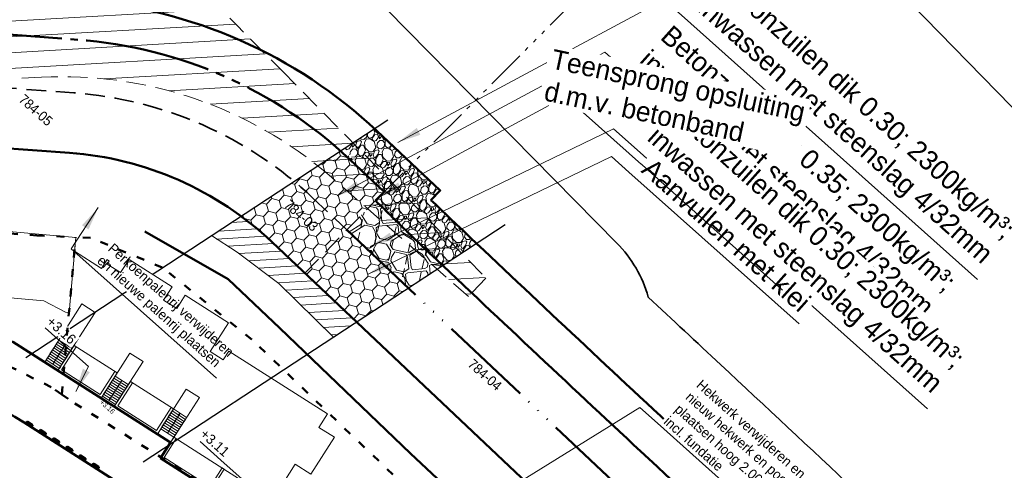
# Model space of a CAD drawing. Header units: metres. Extents: x 63663 to 67388, y 393975 to 407310.
# Tile 39 of 49: x 66184 to 66310, y 402710 to 402767. Entities that reach past the tile are written whole.
import ezdxf
from ezdxf.enums import TextEntityAlignment as Align

# ---------------------------------------------------------------- set-up
doc = ezdxf.new("R2010")
doc.units = ezdxf.units.M
for name, pattern in [('ACAD_ISO06W100', [36, 24, -3, 0, -3, 0, -3, 0, -3]), ('HIDDEN', [0.375, 0.25, -0.125]), ('JIS_09_08', [10.750000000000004, 8, -0.55, 0.55, -0.55, 0.55, -0.55]), ('PERCEELGRENS', [2.5, 1, -1.5]), ('SECTIEGRENS', [10.5, 5, -1, 0.5, -1, 0.5, -1, 0.5, -1])]:
    doc.linetypes.add(name, pattern=pattern)
for name, color, linetype, lineweight in [('B-GEO-OG-GRENS_perceel-G', 30, 'PERCEELGRENS', 0), ('maatvoering-leadr', 7, 'Continuous', 30), ('sn-arcering_betonzuilen', 1, 'Continuous', 18), ('sn-arcering_dun', 1, 'Continuous', 18), ('sn-arcering_kreukelberm', 253, 'Continuous', 0), ('sn-arcering_lgrijs', 9, 'Continuous', 20), ('sn-arcering_overlaging', 126, 'Continuous', 9), ('TM-Bebouwing', 7, 'Continuous', 9), ('TM-Glooiing', 4, 'Continuous', 50), ('TM-invloedsgrens', 6, 'SECTIEGRENS', 20), ('TM-Kreukelberm', 43, 'Continuous', 50), ('TM-Maatlijnen', 1, 'Continuous', 13), ('TM-Materiaalscheiding', 3, 'HIDDEN', 35), ('TM-Overgangsconstructie', 150, 'ACAD_ISO06W100', 50), ('TM-Raster', 41, 'RASTER', 50), ('TM-Teenconstructie', 20, 'JIS_09_08', 50), ('TM-Verharding', 2, 'Continuous', 50), ('TM-Verklaring', 7, 'Continuous', 30), ('TM-Werkgrens', 62, 'PBZ-WERKGRENS', 35)]:
    doc.layers.add(name, color=color, linetype=linetype, lineweight=lineweight)
doc.layers.add('TM-Arcrand', color=206, linetype='Continuous', plot=False)
doc.styles.add('StagCAD', font='StagCAD.ttf')
doc.linetypes.add('PBZ-WERKGRENS', pattern='A,5.5,-1.05,["O",StagCAD,S=2,R=0,X=0,Y=-1],-3.45', length=10)
doc.linetypes.add('RASTER', pattern='A,3,-2,[200,RASTER,S=0.75,R=0,X=0,Y=0],-2,3', length=10)
doc.dimstyles.new('leader 1_1000', dxfattribs={"dimtxt": 2.5, "dimasz": 3, "dimexe": 0, "dimexo": 0, "dimgap": 1, "dimtad": 1, "dimrnd": 0.001, "dimzin": 1, "dimdsep": 46, "dimtxsty": 'StagCAD', "dimblk1": 'RAD_PIJL', "dimblk2": 'RAD_PIJL', "dimsah": 1, "dimcen": 0.09, "dimse1": 1, "dimse2": 1, "dimclrd": 1, "dimclre": 1, "dimclrt": 7, "dimazin": 0, "dimtfac": 1, "dimtix": 1, "dimtmove": 0, "dimatfit": 0, "dimfxl": 1, "dimtvp": 0.8299999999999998, "dimtolj": 1, "dimtzin": 0, "dimlwd": 15, "dimarcsym": 0})

# ---------------------------------------------------------------- blocks, each defined once
blk = doc.blocks.new('B')
at = {"layer": 'TM-Verharding'}
blk.add_lwpolyline([(0.8000000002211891, 0.1000000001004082), (0.1000000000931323, 0.0999999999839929, 1.000000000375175), (0.1000000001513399, -0.1000000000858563), (0.8000000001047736, -0.1000000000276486, 0.9999999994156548)], format="xyb", close=True, dxfattribs=at)
blk = doc.blocks.new('RAD_PIJL')
at = {"color": 1, "linetype": 'Continuous'}
blk.add_solid([(-2.828427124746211, -0.75), (-2.828427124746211, 0.75), (0, 0)], dxfattribs=at)
blk = doc.blocks.new('Groep-238-1')
at = {"layer": 'TM-Bebouwing', "linetype": 'Continuous', "lineweight": 0}
blk.add_hatch(color=251, dxfattribs=at).paths.add_polyline_path([(56816.98588489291, -4451.656566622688), (57036.92924051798, -4207.384723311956), (56968.58862880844, -4528.902022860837)])
at = {"layer": 'TM-Bebouwing', "color": 251}
blk.add_line((55653.82479029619, -6869.530865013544), (57036.92924051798, -4207.384723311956), dxfattribs=at)
at = {"layer": 'TM-Bebouwing', "color": 251, "flags": 128}
for points in [[(56149.54719328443, -3746.349906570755), (57924.31128775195, -4668.4195400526), (57786.00084272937, -4934.63415422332), (56011.23674826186, -4012.564520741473)], [(55596.30541319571, -4811.208363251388), (57371.06950766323, -5733.277996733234), (57232.75906264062, -5999.492610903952), (55457.99496817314, -5077.422977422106)], [(55734.61585821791, -4544.993749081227), (57509.3799526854, -5467.063382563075), (57371.06950766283, -5733.277996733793), (55596.30541319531, -4811.208363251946)], [(55872.92630324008, -4278.779134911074), (57647.69039770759, -5200.848768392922), (57509.379952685, -5467.063382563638), (55734.6158582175, -4544.993749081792)], [(56011.23674826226, -4012.564520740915), (57786.00084272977, -4934.634154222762), (57647.69039770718, -5200.848768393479), (55872.92630323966, -4278.779134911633)], [(54904.75318808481, -6142.281434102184), (56679.51728255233, -7064.351067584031), (56541.20683752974, -7330.56568175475), (54766.44274306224, -6408.496048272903)], [(55043.06363310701, -5876.066819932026), (56817.82772757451, -6798.136453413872), (56679.51728255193, -7064.351067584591), (54904.75318808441, -6142.281434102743)], [(55181.37407812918, -5609.852205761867), (56956.13817259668, -6531.921839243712), (56817.8277275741, -6798.13645341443), (55043.0636331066, -5876.066819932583)], [(55319.68452315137, -5343.637591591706), (57094.44861761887, -6265.707225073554), (56956.13817259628, -6531.921839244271), (55181.37407812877, -5609.852205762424)], [(55457.99496817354, -5077.422977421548), (57232.75906264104, -5999.492610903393), (57094.44861761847, -6265.707225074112), (55319.68452315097, -5343.637591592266)]]:
    blk.add_lwpolyline(points, close=True, dxfattribs=at)
at = {"layer": 'TM-Bebouwing', "color": 251, "lineweight": 5, "flags": 128}
blk.add_lwpolyline([(56816.98588489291, -4451.656566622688), (57036.92924051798, -4207.384723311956), (56968.58862880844, -4528.902022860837)], close=True, dxfattribs=at)
blk = doc.blocks.new('Groep-239-1')
at = {"layer": 'TM-Bebouwing', "linetype": 'Continuous', "lineweight": 0}
blk.add_hatch(color=251, dxfattribs=at).paths.add_polyline_path([(48113.95366545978, -3136.282206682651), (47889.78067678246, -3376.67830537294), (47963.72213047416, -3056.402682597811)])
at = {"layer": 'TM-Bebouwing', "color": 251}
blk.add_line((49272.88512700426, -714.5321636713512), (47889.78067678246, -3376.67830537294), dxfattribs=at)
at = {"layer": 'TM-Bebouwing', "color": 251, "flags": 128}
for points in [[(49607.02539414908, -2240.425437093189), (47832.26129968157, -1318.355803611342), (47970.57174470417, -1052.141189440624), (49745.33583917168, -1974.210822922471)], [(49745.33583917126, -1974.210822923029), (47970.57174470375, -1052.141189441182), (48108.88218972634, -785.9265752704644), (49883.64628419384, -1707.996208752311)], [(49883.64628419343, -1707.99620875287), (48108.88218972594, -785.9265752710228), (48247.19263474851, -519.7119611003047), (50021.95672921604, -1441.781594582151)], [(50021.95672921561, -1441.78159458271), (48247.19263474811, -519.7119611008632), (48385.5030797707, -253.4973469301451), (50160.2671742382, -1175.566980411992)], [(48915.47316903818, -3571.498507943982), (47140.70907457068, -2649.428874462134), (47279.01951959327, -2383.214260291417), (49053.78361406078, -3305.283893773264)], [(49053.78361406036, -3305.283893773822), (47279.01951959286, -2383.214260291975), (47417.32996461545, -2116.999646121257), (49192.09405908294, -3039.069279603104)], [(49192.09405908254, -3039.069279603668), (47417.32996461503, -2116.999646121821), (47555.64040963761, -1850.785031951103), (49330.40450410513, -2772.85466543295)], [(49330.40450410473, -2772.854665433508), (47555.64040963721, -1850.785031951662), (47693.95085465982, -1584.570417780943), (49468.71494912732, -2506.64005126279)], [(49468.7149491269, -2506.640051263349), (47693.95085465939, -1584.570417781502), (47832.26129968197, -1318.355803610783), (49607.02539414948, -2240.425437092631)], [(48777.16272401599, -3837.713122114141), (47002.39862954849, -2915.643488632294), (47140.70907457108, -2649.428874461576), (48915.47316903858, -3571.498507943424)]]:
    blk.add_lwpolyline(points, close=True, dxfattribs=at)
at = {"layer": 'TM-Bebouwing', "color": 251, "lineweight": 5, "flags": 128}
blk.add_lwpolyline([(48113.95366545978, -3136.282206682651), (47889.78067678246, -3376.67830537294), (47963.72213047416, -3056.402682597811)], close=True, dxfattribs=at)
blk = doc.blocks.new('Groep-243-1')
at = {"layer": 'TM-Bebouwing', "linetype": 'Continuous', "lineweight": 0}
blk.add_hatch(color=251, dxfattribs=at).paths.add_polyline_path([(41519.4150662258, 2977.739576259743), (41739.35842185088, 3222.011419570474), (41671.01781014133, 2900.494120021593)])
at = {"layer": 'TM-Bebouwing', "color": 251}
blk.add_line((40356.25397162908, 559.8652778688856), (41739.35842185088, 3222.011419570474), dxfattribs=at)
at = {"layer": 'TM-Bebouwing', "color": 251, "flags": 128}
for points in [[(40298.7345945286, 2618.187779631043), (42073.4986889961, 1696.118146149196), (41935.18824397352, 1429.903531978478), (40160.42414950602, 2351.973165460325)], [(40437.04503955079, 2884.402393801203), (42211.80913401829, 1962.332760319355), (42073.4986889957, 1696.118146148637), (40298.7345945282, 2618.187779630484)], [(40575.35548457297, 3150.617007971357), (42350.11957904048, 2228.54737448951), (42211.80913401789, 1962.332760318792), (40437.04503955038, 2884.402393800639)], [(40713.66592959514, 3416.831622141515), (42488.43002406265, 2494.761988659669), (42350.11957904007, 2228.547374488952), (40575.35548457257, 3150.617007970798)], [(40851.97637461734, 3683.046236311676), (42626.74046908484, 2760.976602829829), (42488.43002406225, 2494.761988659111), (40713.66592959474, 3416.831622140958)], [(39607.18236941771, 1287.114708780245), (41381.94646388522, 365.0450752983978), (41243.63601886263, 98.83046112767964), (39468.87192439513, 1020.900094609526)], [(39745.49281443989, 1553.329322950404), (41520.2569089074, 631.2596894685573), (41381.94646388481, 365.0450752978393), (39607.18236941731, 1287.114708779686)], [(39883.80325946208, 1819.543937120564), (41658.56735392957, 897.4743036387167), (41520.25690890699, 631.2596894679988), (39745.49281443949, 1553.329322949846)], [(40022.11370448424, 2085.758551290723), (41796.87779895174, 1163.688917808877), (41658.56735392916, 897.4743036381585), (39883.80325946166, 1819.543937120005)], [(40160.42414950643, 2351.973165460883), (41935.18824397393, 1429.903531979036), (41796.87779895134, 1163.688917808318), (40022.11370448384, 2085.758551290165)]]:
    blk.add_lwpolyline(points, close=True, dxfattribs=at)
at = {"layer": 'TM-Bebouwing', "color": 251, "lineweight": 5, "flags": 128}
blk.add_lwpolyline([(41519.4150662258, 2977.739576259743), (41739.35842185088, 3222.011419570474), (41671.01781014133, 2900.494120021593)], close=True, dxfattribs=at)
blk = doc.blocks.new('terras bg')
at = {"layer": 'TM-Bebouwing', "flags": 128}
for points in [[(46854.86748819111, -3199.605743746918), (41086.88418116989, -202.8794349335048), (42838.81648478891, 3169.172344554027), (43122.77873990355, 3021.641203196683), (41518.37757764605, -66.44832116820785), (46718.43637443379, -2768.112347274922), (48322.83753669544, 319.9771770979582), (48606.7997918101, 172.4460357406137)], [(54397.61488967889, -7118.401686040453), (48629.6315826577, -4121.675377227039), (50381.56388627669, -749.6235977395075), (50665.52614139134, -897.1547390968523), (49061.12497913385, -3985.244263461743), (54261.18377592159, -6686.908289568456), (55865.58493818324, -3598.818765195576), (56149.5471932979, -3746.349906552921)], [(61962.83422418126, -13336.50078632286), (68139.01327292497, -16545.30311084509), (69443.74180430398, -14034.01191717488), (69727.70405941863, -14181.54305853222), (68275.44438668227, -16976.79650731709), (55088.94716479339, -10125.81913053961), (56541.20683752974, -7330.56568175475), (56825.16909264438, -7478.096823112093), (55520.44056126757, -9989.3880167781), (61678.87196906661, -13188.96964496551), (62983.60050044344, -10677.67845129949), (63267.56275555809, -10825.20959265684)]]:
    blk.add_lwpolyline(points, close=True, dxfattribs=at)
at = {"layer": 'TM-Bebouwing', "color": 251}
for name in ['Groep-243-1', 'Groep-239-1', 'Groep-238-1']:
    blk.add_blockref(name, (0, 0), dxfattribs=at)
blk = doc.blocks.new('A$C2D4D3AC7')
at = {"layer": 'TM-Bebouwing'}
for p, q in [((-1026.060429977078, 2819.077862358), (11833.93956941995, 7499.735074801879)), ((13833.93957002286, 7499.735075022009), (20333.93957002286, 7499.735075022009)), ((41812.75605481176, 5988.250206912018), (47580.73936182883, 2991.523898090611)), ((49355.50345630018, 2069.454264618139), (55123.48676331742, -927.2720441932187)), ((55515.14640755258, -4511.487819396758), (68701.64362944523, -11362.46519616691))]:
    blk.add_line(p, q, dxfattribs=at)

msp = doc.modelspace()

# ---------------------------------------------------------------- hatches: boundary and pattern name
at = {"layer": 'sn-arcering_betonzuilen'}
h = msp.add_hatch(dxfattribs=at)
h.set_pattern_fill('HONEY', color=256, scale=0.3, angle=-15.90940080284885, style=0)
h.set_pattern_definition([(45.9319201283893, (397621.8454426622, 650049.1796202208), (0.4010193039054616, 1.600297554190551), [0.9524999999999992, -1.904999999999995]), (165.9319201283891, (397621.8454426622, 650049.1796202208), (-1.58640798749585, -0.4528558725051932), [0.9524999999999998, -1.904999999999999]), (105.9319201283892, (397621.8454426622, 650049.1796202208), (-1.185388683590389, 1.147441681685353), [-1.904999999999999, 0.9524999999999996])])
edge = h.paths.add_edge_path()
edge.add_line((66233.83696389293, 402732.9113338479), (66226.01002323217, 402740.2822578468))
edge.add_line((66226.01002323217, 402740.2822578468), (66230.76072260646, 402745.1469278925))
edge.add_arc((66030.44928494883, 402534.5872745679), 290.6200950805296, 46.42881257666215, 47.9322143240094)
edge.add_line((66225.16746305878, 402750.329877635), (66212.54776135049, 402742.0443451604))
edge.add_arc((66187.6484757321, 402708.2208980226), 42.00000000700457, 46.626556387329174, 53.64118719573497, ccw=False)
edge.add_line((66216.49200397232, 402738.7504063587), (66227.24993059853, 402728.586582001))
edge.add_line((66227.24993059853, 402728.586582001), (66233.83696389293, 402732.9113338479))
at = {"layer": 'sn-arcering_dun', "linetype": 'HIDDEN', "ltscale": 10}
h = msp.add_hatch(dxfattribs=at)
h.set_pattern_fill('_USER', color=256, scale=2, angle=45, pattern_type=0)
h.set_pattern_definition([(3.283738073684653, (377034.9817320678, 663574.8696004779), (-0.1145613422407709, 1.996716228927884), [])])
edge = h.paths.add_edge_path()
edge.add_line((66241.49181712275, 402731.8395035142), (66243.71307426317, 402734.1758573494))
edge.add_line((66243.71307426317, 402734.1758573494), (66217.8101990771, 402760.5046545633))
edge.add_arc((66609.5125085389, 403155.93898996), 556.5959152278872, 211.9403892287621, 225.2716526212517, ccw=False)
edge.add_arc((66135.48859172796, 402860.4212700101), 2.000000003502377, 31.94038938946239, 96.48495981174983)
edge.add_line((66135.26270693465, 402862.4084730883), (66134.86567687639, 402862.3633427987))
edge.add_arc((66135.09156166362, 402860.3761397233), 1.99999999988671, 96.48495964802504, 183.8589679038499)
edge.add_line((66133.0960962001, 402860.2415381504), (66135.12060399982, 402830.2282530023))
edge.add_line((66135.12060399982, 402830.2282530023), (66136.47733799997, 402801.5047879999))
edge.add_line((66136.47733799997, 402801.5047879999), (66139.795673, 402774.3484440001))
edge.add_arc((66158.26076192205, 402776.6047621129), 18.60243210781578, 186.9666483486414, 262.9660822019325)
edge.add_line((66155.98276599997, 402758.1423349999), (66187.143498, 402759.7294889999))
edge.add_arc((66189.79961447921, 402707.581724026), 52.21536504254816, 49.44277832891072, 92.9158078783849, ccw=False)
edge.add_line((66223.75041799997, 402747.2527119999), (66241.49181712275, 402731.8395035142))
at = {"layer": 'sn-arcering_kreukelberm'}
h = msp.add_hatch(dxfattribs=at)
h.set_pattern_fill('GRAVEL', color=256, scale=0.1, angle=284.09)
h.set_pattern_definition([(110.3865255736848, (386731.1361525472, 663512.7714260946), (-10.8313288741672, 28.60357171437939), [0.3417214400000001, -33.830483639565]), (67.34347907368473, (386731.0171131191, 663513.0917440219), (-11.88322496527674, -28.18281328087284), [0.58640472, -58.05404889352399]), (14.88418517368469, (386731.2429995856, 663513.6328961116), (-36.53262767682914, -9.548335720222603), [0.4134815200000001, -40.9347227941]), (149.6474270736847, (386731.1397386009, 663514.8050098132), (43.83054591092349, -25.80648843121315), [0.5340045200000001, -52.86643742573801]), (175.2073922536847, (386730.6789289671, 663515.0748527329), (32.89402741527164, -2.881555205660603), [0.5236337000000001, -51.83980774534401]), (239.6474270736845, (386730.1571253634, 663515.118602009), (25.80648843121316, 43.83054591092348), [0.5340045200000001, -52.86643742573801]), (280.0679785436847, (386729.8872824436, 663514.6577923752), (-7.192728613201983, 41.03346262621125), [0.70619366, -69.913115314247]), (314.6290664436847, (386730.0107366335, 663513.962473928), (41.26455957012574, -41.66460036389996), [0.66671952, -66.005256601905]), (3.803303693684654, (386730.479116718, 663513.4879896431), (38.67785553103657, 2.691893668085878), [0.535813, -53.045545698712]), (57.61009637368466, (386731.0137502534, 663513.5235309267), (-15.20625650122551, -23.5767886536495), [0.6117132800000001, -29.97393695]), (104.7711758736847, (386731.3414314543, 663514.0400750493), (-10.62094963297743, 39.96084870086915), [0.7910779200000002, -78.31677251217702]), (21.18781290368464, (386729.951208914, 663512.5888745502), (21.74712967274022, 8.686101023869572), [0.27000454, -26.730565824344]), (53.84297247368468, (386730.2029624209, 663512.6864616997), (-19.81228106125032, -26.89982005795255), [0.51368198, -50.85463899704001]), (107.3737380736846, (386730.5060356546, 663513.1012110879), (-2.250417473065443, 1.177803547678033), [0.35920934, -3.232893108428]), (85.57232858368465, (386730.8585319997, 663513.1174038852), (-1.388182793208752, -13.60769446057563), [0.19344132, -19.150622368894]), (174.1751475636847, (386730.8734657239, 663513.3102672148), (7.929055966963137, -1.2829931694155), [0.27356562, -13.40475299]), (273.3374946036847, (386730.6013118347, 663513.3380308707), (0.96742430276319, -9.106859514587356), [0.44431966, -14.36629815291]), (43.93878925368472, (386730.6271788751, 663512.8944659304), (-4.606024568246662, -3.323031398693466), [0.32128714, -7.710898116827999]), (258.7632784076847, (386731.5565917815, 663514.615509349), (-5.026783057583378, -26.03758537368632), [0.450088, -44.558826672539]), (312.7199140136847, (386731.4688860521, 663514.1740482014), (-20.04337801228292, 21.9575089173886), [0.37759894, -37.38221567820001]), (175.5723285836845, (386731.0772623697, 663512.658905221), (13.6076944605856, -1.388182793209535), [0.3868801, -18.957183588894]), (225.9841977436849, (386730.6915357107, 663512.6887726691), (18.52928789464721, 18.97076408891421), [0.4500880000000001, -44.55882667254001]), (221.8176928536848, (386730.1613329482, 663515.3457475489), (10.38985268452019, 8.896480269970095), [0.4340352, -21.26773431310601]), (177.1488786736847, (386729.8378593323, 663515.0563489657), (30.64360994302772, -1.703751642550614), [0.3636721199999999, -36.00359338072]), (309.1751475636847, (386728.8150668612, 663513.8142045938), (8.896480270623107, -10.38985268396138), [0.3868801, -18.957183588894]), (259.7277627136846, (386729.0594570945, 663513.5142870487), (6.309776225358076, 33.96664134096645), [0.4257827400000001, -42.15237598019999]), (311.8176928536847, (386729.3921905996, 663514.9169091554), (-8.896480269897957, 10.38985268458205), [0.2170176, -21.48475191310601]), (343.6836705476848, (386728.885735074, 663513.9492296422), (10.17947343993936, -2.460796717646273), [0.1295146, -12.821994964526]), (48.33749460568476, (386729.0100339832, 663513.9128436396), (-5.783828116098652, -5.573448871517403), [0.5236337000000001, -9.949054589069]), (68.3827440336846, (386729.3581155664, 663514.3040369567), (-9.527618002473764, -23.68197827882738), [0.485267, -48.04136486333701]), (186.0638056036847, (386730.3987742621, 663513.4440331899), (5.678638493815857, -0.1051896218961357), [0.36632388, -8.79177635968]), (235.5309646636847, (386730.0344998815, 663513.4053362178), (-24.52349525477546, -35.90148994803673), [0.6395567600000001, -63.316009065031]), (303.3191339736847, (386729.6725364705, 663512.878065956), (-11.0417081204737, 17.2462947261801), [0.26150824, -25.88939231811]), (332.3737380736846, (386729.8161838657, 663512.659542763), (3.428221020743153, 1.072613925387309), [0.1524, -2.387599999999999]), (2.630175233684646, (386729.4491841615, 663514.3137111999), (-20.46413650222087, -0.7570450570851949), [0.3528669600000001, -34.9339407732]), (290.3865255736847, (386729.8016805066, 663514.3299039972), (10.8313288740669, -28.60357171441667), [0.6834428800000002, -33.488762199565]), (242.3737380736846, (386730.0397593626, 663513.6892681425), (1.072613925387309, -3.428221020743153), [0.6604000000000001, -1.879599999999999]), (207.6785845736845, (386729.7335304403, 663513.1041595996), (-27.53095778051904, -14.25954991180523), [0.40160956, -39.75931672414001]), (136.4283421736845, (386729.3778784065, 663512.9176076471), (-7.823866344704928, 6.961631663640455), [0.36982908, -18.121650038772]), (90.01971343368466, (386729.1099321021, 663513.1725168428), (-0.125907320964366, 54.53596746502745), [0.6021451, -59.612464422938]), (57.79981681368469, (386729.1097249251, 663513.7746629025), (17.56186359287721, 28.0776236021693), [0.63702946, -63.06584645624])])
edge = h.paths.add_edge_path()
edge.add_line((66242.46911797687, 402738.5788206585), (66236.71779022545, 402744.1021371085))
edge.add_line((66236.71779022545, 402744.1021371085), (66237.89487633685, 402745.3071094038))
edge.add_line((66237.89487633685, 402745.3071094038), (66229.5089318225, 402753.1802921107))
edge.add_line((66229.5089318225, 402753.1802921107), (66225.1892298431, 402750.3441687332))
edge.add_arc((65827.7225394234, 402318.6742029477), 586.7867835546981, 46.619076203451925, 47.3622075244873, ccw=False)
edge.add_line((66230.7544393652, 402745.1528272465), (66229.65610895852, 402744.0284764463))
edge.add_line((66229.65610895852, 402744.0284764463), (66238.20313324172, 402735.7779656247))
edge.add_line((66238.20313324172, 402735.7779656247), (66242.46911797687, 402738.5788206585))
at = {"layer": 'sn-arcering_lgrijs'}
h = msp.add_hatch(color=256, dxfattribs=at)
h.dxf.hatch_style = 1
edge = h.paths.add_edge_path()
edge.add_line((65551.68383113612, 403267.4436287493), (65556.79896681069, 403278.4124796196))
edge.add_line((65556.79896681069, 403278.4124796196), (65501.98403396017, 403292.0669708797))
edge.add_arc((65153.17913577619, 401919.7206210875), 1415.980000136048, 75.73928053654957, 77.41508903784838)
edge.add_line((65461.70166963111, 403301.6805361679), (65456.55944140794, 403290.6535882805))
edge.add_arc((65153.17913574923, 401919.7206210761), 1404.100000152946, 75.73812834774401, 77.52184026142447, ccw=False)
edge.add_arc((1544873.313091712, 6342005.496034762), 6120212.589272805, 256.0119559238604, 256.0124633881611)
at = {"layer": 'sn-arcering_overlaging'}
h = msp.add_hatch(dxfattribs=at)
h.set_pattern_fill('NATUURST', color=256, scale=0.7, angle=254.09, pattern_type=2)
h.set_pattern_definition([(212.3737380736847, (386717.3954425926, 663514.8950807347), (-2.16393591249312, -9.660092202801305), [0.35, -0.35, 0.7, -5.599999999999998]), (212.3737380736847, (386719.9476521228, 663516.0987112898), (-2.16393591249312, -9.660092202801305), [1.75, -5.25]), (212.3737380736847, (386720.4306567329, 663515.9905144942), (-2.16393591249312, -9.660092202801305), [1.75, -5.25]), (212.3737380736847, (386718.7072699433, 663512.8258758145), (-2.16393591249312, -9.660092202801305), [0.35, -6.649999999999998]), (212.3737380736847, (386722.0380847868, 663514.1087134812), (-2.16393591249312, -9.660092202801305), [1.049999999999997, -5.949999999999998]), (212.3737380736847, (386722.2254886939, 663513.8131127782), (-2.16393591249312, -9.660092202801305), [1.049999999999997, -5.949999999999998]), (212.3737380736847, (386718.8656841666, 663511.2686651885), (-2.16393591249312, -9.660092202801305), [2.099999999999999, -4.899999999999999]), (212.3737380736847, (386719.3486887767, 663511.1604683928), (-2.16393591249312, -9.660092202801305), [2.099999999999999, -4.899999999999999]), (212.3737380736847, (386721.2015001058, 663511.5062865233), (-2.16393591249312, -9.660092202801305), [0.7, -6.299999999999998]), (212.3737380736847, (386721.09330331, 663511.0232819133), (-2.16393591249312, -9.660092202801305), [0.35, -6.649999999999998]), (212.3737380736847, (386724.1285174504, 663512.1187156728), (-2.16393591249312, -9.660092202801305), [0.35, -0.35, 0.35, -5.949999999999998]), (302.3737380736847, (386723.3789018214, 663513.3011184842), (9.660092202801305, -2.16393591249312), [1.049999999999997, -5.949999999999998]), (302.3737380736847, (386721.7714737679, 663515.1829194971), (9.660092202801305, -2.16393591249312), [0.35, -0.7, 0.35, -0.7, 1.399999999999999, -3.5]), (302.3737380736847, (386723.429119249, 663511.2609032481), (9.660092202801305, -2.16393591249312), [0.35, -6.649999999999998]), (302.3737380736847, (386720.8556819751, 663513.3590978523), (9.660092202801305, -2.16393591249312), [0.35, -6.649999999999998]), (302.3737380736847, (386721.4971008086, 663511.6936904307), (9.660092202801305, -2.16393591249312), [0.35, -6.649999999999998]), (302.3737380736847, (386718.8444564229, 663514.5704903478), (9.660092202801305, -2.16393591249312), [0.7, -6.299999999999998]), (302.3737380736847, (386718.3614518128, 663514.6786871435), (9.660092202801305, -2.16393591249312), [1.049999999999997, -5.949999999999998]), (302.3737380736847, (386720.3146979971, 663510.9440748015), (9.660092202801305, -2.16393591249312), [0.7, -0.35, 0.7, -5.25]), (302.3737380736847, (386718.8946738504, 663512.5302751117), (9.660092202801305, -2.16393591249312), [1.399999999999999, -5.599999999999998]), (302.3737380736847, (386718.5990731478, 663512.3428712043), (9.660092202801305, -2.16393591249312), [0.7, -6.299999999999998]), (302.3737380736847, (386716.6960443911, 663514.03726831), (9.660092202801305, -2.16393591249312), [1.399999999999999, -5.599999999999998]), (302.3737380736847, (386716.4004436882, 663513.8498644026), (9.660092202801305, -2.16393591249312), [1.049999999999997, -5.949999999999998]), (257.3737380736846, (386718.9526532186, 663515.053494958), (3.748078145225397, -5.912014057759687), [0.49497469, -9.404520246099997]), (257.3737380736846, (386719.0028706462, 663513.0132797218), (3.748078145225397, -5.912014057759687), [0.49497469, -9.404520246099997]), (257.3737380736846, (386718.9738809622, 663511.7516697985), (3.748078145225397, -5.912014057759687), [0.49497469, -9.404520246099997]), (257.3737380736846, (386723.487098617, 663513.7841230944), (3.748078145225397, -5.912014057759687), [0.49497469, -9.404520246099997]), (257.3737380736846, (386723.6455128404, 663512.2269124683), (3.748078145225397, -5.912014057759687), [0.49497469, -9.404520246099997]), (257.3737380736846, (386718.9236635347, 663513.7918850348), (3.748078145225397, -5.912014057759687), [0.989947, -8.909547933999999]), (257.3737380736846, (386720.7687129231, 663509.5742680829), (3.748078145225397, -5.912014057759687), [0.989947, -8.909547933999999]), (347.3737380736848, (386717.5036393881, 663515.3780853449), (5.912014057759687, 3.748078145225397), [0.9899469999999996, -8.909547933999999]), (347.3737380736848, (386717.3954425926, 663514.8950807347), (5.912014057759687, 3.748078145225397), [0.9899469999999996, -8.909547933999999]), (347.3737380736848, (386717.4456600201, 663512.8548654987), (5.912014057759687, 3.748078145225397), [0.9899469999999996, -8.909547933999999]), (347.3737380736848, (386719.6442894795, 663511.3478723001), (5.912014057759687, 3.748078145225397), [0.9899469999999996, -8.909547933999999]), (347.3737380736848, (386719.3486887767, 663511.1604683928), (5.912014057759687, 3.748078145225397), [0.9899469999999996, -8.909547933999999]), (347.3737380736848, (386719.4066681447, 663513.6836882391), (5.912014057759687, 3.748078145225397), [1.484923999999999, -8.414570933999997]), (347.3737380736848, (386717.1500593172, 663512.6674615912), (5.912014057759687, 3.748078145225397), [1.484923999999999, -8.414570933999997]), (347.3737380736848, (386719.2192642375, 663513.9792889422), (5.912014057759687, 3.748078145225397), [1.979898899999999, -7.919596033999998]), (347.3737380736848, (386724.1285174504, 663512.1187156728), (5.912014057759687, 3.748078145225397), [1.979898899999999, -7.919596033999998]), (347.3737380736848, (386723.9411135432, 663512.4143163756), (5.912014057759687, 3.748078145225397), [1.979898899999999, -7.919596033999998]), (347.3737380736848, (386721.5840698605, 663515.4785202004), (5.912014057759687, 3.748078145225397), [0.49497469, -9.404520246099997]), (347.3737380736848, (386722.5210893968, 663514.0005166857), (5.912014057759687, 3.748078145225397), [0.49497469, -9.404520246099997]), (238.9387892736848, (386717.0998418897, 663514.7076768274), (-5.912014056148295, -3.748078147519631), [0.7826237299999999, -14.86985206]), (238.9387892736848, (386719.4066681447, 663513.6836882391), (-5.912014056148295, -3.748078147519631), [0.7826237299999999, -14.86985206]), (238.9387892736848, (386716.96265541, 663512.9630622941), (-5.912014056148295, -3.748078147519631), [1.5652476, -14.087228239]), (238.9387892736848, (386717.1500593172, 663512.6674615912), (-5.912014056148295, -3.748078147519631), [1.5652476, -14.087228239]), (275.8086868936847, (386720.7977026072, 663510.8358780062), (3.748078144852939, -5.912014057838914), [0.7825999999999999, -7.825999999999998, 1.565199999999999, -5.478675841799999]), (275.8086868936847, (386722.2544783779, 663515.0747227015), (3.748078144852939, -5.912014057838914), [0.7826237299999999, -14.86985206]), (275.8086868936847, (386719.8684450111, 663516.8773166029), (3.748078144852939, -5.912014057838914), [0.7826237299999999, -14.86985206]), (275.8086868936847, (386721.958877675, 663514.8873187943), (3.748078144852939, -5.912014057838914), [0.7826237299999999, -14.86985206]), (275.8086868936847, (386720.6895058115, 663510.3528733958), (3.748078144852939, -5.912014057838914), [0.7826237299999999, -14.86985206]), (275.8086868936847, (386720.7977026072, 663510.8358780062), (3.748078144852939, -5.912014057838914), [0.7826237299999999, -14.86985206]), (275.8086868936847, (386721.0430858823, 663513.0634971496), (3.748078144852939, -5.912014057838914), [1.5652476, -14.087228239]), (275.8086868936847, (386721.3386865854, 663513.2509010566), (3.748078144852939, -5.912014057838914), [1.5652476, -14.087228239]), (328.9387892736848, (386722.2254886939, 663513.8131127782), (3.748078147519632, -5.912014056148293), [0.7826237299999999, -14.86985206]), (328.9387892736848, (386720.2432528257, 663516.2861151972), (3.748078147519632, -5.912014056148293), [1.5652476, -14.087228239]), (328.9387892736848, (386720.4306567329, 663515.9905144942), (3.748078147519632, -5.912014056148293), [1.5652476, -14.087228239]), (5.808686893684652, (386721.6845047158, 663511.3980897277), (5.912014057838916, 3.748078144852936), [1.565247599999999, -14.08722823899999]), (5.808686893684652, (386721.09330331, 663511.0232819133), (5.912014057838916, 3.748078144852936), [2.347871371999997, -13.304604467]), (257.3737380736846, (386720.0400648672, 663516.9861195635), (2.134598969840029, -0.4781667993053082), [1.09375, -0.546875])])
h.paths.add_polyline_path([(66238.20313324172, 402735.7779656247), (66229.65600670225, 402744.0285759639), (66226.0184549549, 402740.2994092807), (66233.83696389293, 402732.9113338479)])

# ---------------------------------------------------------------- linework, layer by layer
at = {"layer": 'sn-arcering_dun', "linetype": 'HIDDEN', "ltscale": 10}
msp.add_line((66243.71307426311, 402734.1758573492), (66241.49181712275, 402731.8395035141), dxfattribs=at)
for points in [[(66135.12060399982, 402830.2282530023), (66133.09609620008, 402860.2415381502, -0.4008524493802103), (66134.86567687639, 402862.3633427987), (66135.26270693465, 402862.4084730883, -0.2893186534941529), (66137.1857896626, 402861.4793433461, 0.0582343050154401), (66217.8101990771, 402760.5046545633), (66243.71307426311, 402734.1758573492)], [(66241.49181712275, 402731.8395035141), (66223.75041799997, 402747.2527119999, 0.1919951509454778), (66187.143498, 402759.7294889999), (66155.98276599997, 402758.1423349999, -0.3443248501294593), (66139.795673, 402774.3484440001), (66136.47733799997, 402801.5047879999), (66135.12060399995, 402830.228253)]]:
    msp.add_lwpolyline(points, format="xyb", dxfattribs=at)
at = {"layer": 'TM-Arcrand'}
for p, q in [((66185.18610796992, 402724.0799056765), (66231.22275042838, 402754.3055088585)), ((66200.11509484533, 402710.7710608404), (66246.1517373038, 402740.9966640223))]:
    msp.add_line(p, q, dxfattribs=at)
at = {"layer": 'TM-Bebouwing'}
msp.add_lwpolyline([(66173.12050576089, 402740.9861351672), (66172.30393108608, 402731.8425250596), (66170.24213665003, 402732.0266546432), (66170.2038875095, 402731.5983591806), (66180.70210652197, 402730.6608104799), (66180.80884830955, 402731.8560536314), (66187.46236851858, 402731.2618576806), (66190.1943292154, 402729.8131027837), (66190.66246611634, 402729.7712955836), (66191.51728993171, 402739.3432011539)], close=True, dxfattribs=at)
at = {"layer": 'TM-Glooiing'}
for p, q in [((66190.71820077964, 402750.1085667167), (66151.02643634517, 402753.0173655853)), ((66289.85504723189, 402669.4388083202), (66216.49200397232, 402738.7504063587))]:
    msp.add_line(p, q, dxfattribs=at)
for points in [[(66229.65600670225, 402744.0285759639, -0.0021631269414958), (66231.8281144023, 402741.8962670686, 0.005556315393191), (66235.6825805, 402738.163451, 0.0020754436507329), (66263.361959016, 402712.1645076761, -0.0016896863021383), (66297.38514836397, 402680.2562632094, -0.0001450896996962), (66298.68733799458, 402679.0260077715, -2.4375471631e-06), (66376.17573154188, 402605.7748666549, -0.0006221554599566), (66399.77194584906, 402583.4130676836, 0.0017739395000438), (66448.77283651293, 402536.9970068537)], [(66184.96315107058, 402715.8077105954, 0.3183220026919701), (66144.81834163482, 402713.7227998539, 0.1794950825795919), (66135.12794392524, 402697.8226132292), (66132.86501756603, 402686.1899672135, 0.0626813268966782), (66132.53478217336, 402681.2635829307), (66132.63823086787, 402679.49010544)]]:
    msp.add_lwpolyline(points, format="xyb", dxfattribs=at)
msp.add_lwpolyline([(66247.42179285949, 402675.8867224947), (66241.03448094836, 402679.9724025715), (66184.96315107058, 402715.8077105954)], dxfattribs=at)
msp.add_arc((66187.64847573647, 402708.2208980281), 42, 46.62655638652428, 85.8085890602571, dxfattribs=at)
at = {"layer": 'TM-invloedsgrens'}
msp.add_line((66229.64771612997, 402744.0200572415), (66279.21656909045, 402793.7446909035), dxfattribs=at)
at = {"layer": 'TM-Kreukelberm'}
for points in [[(66138.10870842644, 402902.3553475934), (66137.26522362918, 402902.2501977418), (66152.51554601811, 402774.0139791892, 0.3591678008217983), (66154.3553740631, 402772.2555113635), (66192.13831405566, 402769.4866001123, -0.1725683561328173), (66229.82153553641, 402752.8871932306), (66237.89487633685, 402745.3071094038), (66236.71772284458, 402744.1020681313)], [(66236.71772284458, 402744.1020681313, 0.003523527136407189), (66239.12085323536, 402741.7936411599, 0.0020754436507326), (66266.7699766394, 402715.8231161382, -0.0016896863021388), (66300.81781553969, 402683.8917543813, -0.0001450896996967), (66302.12211448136, 402682.6595061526, -2.437547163e-06), (66379.61054339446, 402609.4083316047, -0.0006221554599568), (66403.21578937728, 402587.0379734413, 0.0017485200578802), (66452.30010768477, 402540.5407842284, -0.0002996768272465)]]:
    msp.add_lwpolyline(points, format="xyb", dxfattribs=at)
at = {"layer": 'TM-Maatlijnen', "ltscale": 5}
msp.add_lwpolyline([(66501.58632353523, 402574.911030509), (66316.07246189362, 402750.4203169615), (66279.39515564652, 402787.9186637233)], dxfattribs=at)
at = {"layer": 'TM-Materiaalscheiding', "ltscale": 10}
msp.add_line((66220.6728438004, 402734.8001628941), (66229.65600670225, 402744.0285759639), dxfattribs=at)
msp.add_lwpolyline([(65937.53260833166, 403156.8832157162, -0.01487111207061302), (66052.18283199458, 403086.8799947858), (66085.52233691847, 403065.1359701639, -0.001270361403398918), (66095.00938400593, 403058.6724615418, -0.216234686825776), (66109.0689078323, 403035.4436437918), (66111.78637845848, 403012.5931001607), (66114.33287681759, 402988.2164176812), (66140.08928099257, 402771.6371355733, 0.3591678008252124), (66151.58820627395, 402760.6467116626), (66191.27732926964, 402757.7381063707, -0.1726492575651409), (66221.74564661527, 402744.3111382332), (66226.02235619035, 402740.2957228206)], format="xyb", dxfattribs=at)
at = {"layer": 'TM-Overgangsconstructie', "ltscale": 0.5}
msp.add_line((66226.02275803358, 402740.2953431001), (66454.25905363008, 402524.6241733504), dxfattribs=at)
at = {"layer": 'TM-Teenconstructie', "ltscale": 2}
msp.add_line((66230.75443936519, 402745.1528272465), (66229.6561089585, 402744.0284764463), dxfattribs=at)
msp.add_lwpolyline([(66147.74531889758, 402771.7856100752, 0.3591678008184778), (66152.3448890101, 402767.389440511), (66191.77287059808, 402764.4999728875, -0.1725995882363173), (66226.39390181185, 402749.2469489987), (66230.7544393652, 402745.1528272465)], format="xyb", dxfattribs=at)
at = {"layer": 'TM-Werkgrens', "flags": 128}
msp.add_lwpolyline([(66153.19705109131, 402864.2159386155, 0.05543152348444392), (66228.43464342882, 402771.0938313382), (66260.37264830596, 402738.6306685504, -0.1263572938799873), (66264.36812572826, 402731.7463202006, -0.1263572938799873)], format="xyb", dxfattribs=at)

# ---------------------------------------------------------------- block references
at = {"layer": 'TM-Verharding'}
for p, rotation in [((66186.00967764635, 402715.3704424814), 149.4909325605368), ((66187.71064801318, 402714.3187089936), 147.394756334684), ((66189.39545418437, 402713.2410132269), 147.394756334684), ((66191.08026035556, 402712.1633174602), 147.394756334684), ((66192.76506652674, 402711.0856216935), 147.394756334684), ((66194.44987269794, 402710.0079259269), 147.394756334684)]:
    msp.add_blockref('B', p, dxfattribs=dict(at, rotation=rotation))

# ---------------------------------------------------------------- texts
at = {"layer": 'TM-Verklaring', "style": 'StagCAD', "width": 0.96}
for s, p in [('784-05', (66184.58895125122, 402757.2107512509)), ('784-03', (66218.35950048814, 402743.7985747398)), ('784-04', (66241.71996286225, 402723.5351371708))]:
    msp.add_text(s, height=1.25, rotation=318.2837380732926, dxfattribs=at).set_placement(p, align=Align.MIDDLE_LEFT)

# ---------------------------------------------------------------- leaders
at = {"layer": 'maatvoering-leadr', "annotation_type": 0, "has_hookline": 1}
for points, hookline_direction, text_width, horizontal_direction in [([(66224.79979671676, 402744.6231087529), (66258.83635626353, 402762.8981809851), (66261.07570429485, 402760.9018542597)], 0, 49.5, (0.7464493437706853, -0.6654422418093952, 0)), ([(66194.37712524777, 402743.1325593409), (66190.94521111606, 402737.8903368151), (66193.18455914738, 402735.8940100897)], 0, 20.75, (0.7464493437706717, -0.6654422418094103, 0)), ([(66211.03663145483, 402705.44235756), (66212.65214625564, 402708.6362777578), (66210.41279822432, 402710.6326044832)], 1, 3.124999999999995, (0.7464493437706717, -0.6654422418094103, 0))]:
    msp.add_leader(points, dimstyle='leader 1_1000', override={"dimscale": 0}, dxfattribs=dict(at, hookline_direction=hookline_direction, text_width=text_width, horizontal_direction=horizontal_direction))

# ---------------------------------------------------------------- next in the draw order: texts
at = {"layer": 'maatvoering-leadr', "color": 7, "attachment_point": 7, "style": 'StagCAD', "bg_fill": 3, "box_fill_scale": 1.199999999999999, "bg_fill_color": 256, "bg_fill_transparency": 0}
for s, insert, char_height, rotation in [('\\A1;Betonzuilen dik 0.35; 2300kg/m³;\\Pinwassen met steenslag 4/32mm', (66262.48759588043, 402760.9828613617), 2.5, 318.28373807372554), ('\\A1;Perkoenpalenrij verwijderen\\Pen nieuwe palenrij plaatsen', (66193.89050494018, 402735.9345136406), 1.25, 318.2837380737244)]:
    msp.add_mtext(s, dxfattribs=dict(at, insert=insert, char_height=char_height, rotation=rotation))

# ---------------------------------------------------------------- next in the draw order: hatches: boundary and pattern name
at = {"layer": 'sn-arcering_dun'}
h = msp.add_hatch(dxfattribs=at)
h.set_pattern_fill('_USER', color=256, angle=45, pattern_type=0)
h.set_pattern_definition([(3.283738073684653, (66219.53107891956, 402733.7084670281), (-0.0572806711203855, 0.9983581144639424), [])])
edge = h.paths.add_edge_path()
edge.add_line((66227.24993059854, 402728.5865820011), (66216.49200397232, 402738.7504063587))
edge.add_arc((66187.64847573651, 402708.2208980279), 42.00000000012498, 46.62655638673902, 53.64118719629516)
edge.add_line((66212.54776135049, 402742.0443451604), (66208.77772238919, 402739.5691059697))
edge.add_line((66208.77772238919, 402739.5691059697), (66212.07145599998, 402737.4497640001))
edge.add_line((66212.07145599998, 402737.4497640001), (66217.37619699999, 402733.4831110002))
edge.add_line((66217.37619699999, 402733.4831110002), (66224.30610967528, 402726.6538006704))
edge.add_line((66224.30610967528, 402726.6538006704), (66227.24993059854, 402728.5865820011))

# ---------------------------------------------------------------- next in the draw order: linework, layer by layer
msp.add_lwpolyline([(66208.77772238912, 402739.5691059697), (66212.07145599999, 402737.4497639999), (66217.37619700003, 402733.4831110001), (66224.30610967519, 402726.6538006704)], dxfattribs=at)
at = {"layer": 'TM-Bebouwing'}
for points in [[(66173.12050576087, 402740.9861351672), (66191.51728993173, 402739.3432011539), (66191.36095576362, 402737.5926463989), (66194.7883391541, 402735.4043495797), (66195.4986855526, 402736.5169177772), (66195.78525614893, 402736.3339497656), (66195.53629435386, 402735.9440175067), (66197.22200374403, 402734.8677350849), (66198.29828616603, 402736.5534444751), (66203.77684168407, 402733.0555266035), (66202.70055926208, 402731.3698172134), (66204.38626865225, 402730.2935347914), (66205.46255107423, 402731.9792441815), (66210.94110659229, 402728.4813263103), (66208.60557373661, 402724.8233369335), (66210.29128312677, 402723.7470545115), (66211.01239234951, 402724.8764798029), (66223.5372131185, 402716.8797014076), (66222.45016787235, 402715.1771349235), (66224.42244785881, 402713.9178844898), (66221.41961990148, 402709.2147552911), (66219.44733991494, 402710.4740057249), (66216.54137737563, 402705.9225903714)], [(66214.84623256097, 402703.2675980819), (66202.321411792, 402711.2643764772), (66207.24540387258, 402718.9764969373), (66205.55969448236, 402720.0527793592), (66201.90033424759, 402714.3213674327), (66196.42177872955, 402717.8192853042), (66200.08113896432, 402723.5506972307), (66198.39542957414, 402724.6269796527), (66194.73606933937, 402718.8955677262), (66189.25751382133, 402722.3934855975), (66193.99315647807, 402729.8106069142), (66192.30744708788, 402730.8868893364), (66187.57180443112, 402723.4697680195), (66183.50455399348, 402726.0666036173)]]:
    msp.add_lwpolyline(points, dxfattribs=at)

# ---------------------------------------------------------------- next in the draw order: block references
at = {"layer": 'TM-Bebouwing', "xscale": 0.001, "yscale": 0.001, "zscale": 0.001, "rotation": 354.8967100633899}
msp.add_blockref('A$C2D4D3AC7', (66149.12277805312, 402723.3511278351), dxfattribs=at)

# ---------------------------------------------------------------- next in the draw order: leaders
at = {"layer": 'maatvoering-leadr', "annotation_type": 0, "has_hookline": 1}
for points, hookline_direction, text_width, horizontal_direction in [([(66232.49526965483, 402751.4226526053), (66266.34061809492, 402769.6053697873), (66268.57996612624, 402767.6090430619)], 0, 49.5, (0.7464493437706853, -0.6654422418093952, 0)), ([(66191.51261918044, 402719.7421242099), (66193.12813398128, 402722.9360444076), (66190.88878594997, 402724.932371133)], 1, 3.374999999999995, (0.7464493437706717, -0.6654422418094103, 0))]:
    msp.add_leader(points, dimstyle='leader 1_1000', override={"dimscale": 0}, dxfattribs=dict(at, hookline_direction=hookline_direction, text_width=text_width, horizontal_direction=horizontal_direction))

# ---------------------------------------------------------------- next in the draw order: texts
at = {"layer": 'maatvoering-leadr', "color": 7, "insert": (66269.99185771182, 402767.6900501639), "char_height": 2.5, "attachment_point": 7, "rotation": 318.28373807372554, "style": 'StagCAD', "bg_fill": 3, "box_fill_scale": 1.199999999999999, "bg_fill_color": 256, "bg_fill_transparency": 0}
msp.add_mtext('\\A1;Betonzuilen dik 0.30; 2300kg/m³;\\Pinwassen met steenslag 4/32mm', dxfattribs=at)

# ---------------------------------------------------------------- next in the draw order: leaders
at = {"layer": 'maatvoering-leadr', "annotation_type": 0, "has_hookline": 1, "hookline_direction": 0, "text_width": 49.5, "horizontal_direction": (0.7464493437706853, -0.6654422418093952, 0)}
msp.add_leader([(66228.98699209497, 402738.1944285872), (66259.94851963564, 402753.150976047), (66262.18786766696, 402751.1546493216)], dimstyle='leader 1_1000', override={"dimscale": 0}, dxfattribs=at)

# ---------------------------------------------------------------- next in the draw order: texts
at = {"layer": 'maatvoering-leadr', "color": 7, "insert": (66263.59975925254, 402751.2356564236), "char_height": 2.5, "attachment_point": 7, "rotation": 318.28373807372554, "style": 'StagCAD', "bg_fill": 3, "box_fill_scale": 1.199999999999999, "bg_fill_color": 256, "bg_fill_transparency": 0}
msp.add_mtext('\\A1;Betonzuilen dik 0.30; 2300kg/m³;\\Pinwassen met steenslag 4/32mm', dxfattribs=at)

# ---------------------------------------------------------------- next in the draw order: leaders
at = {"layer": 'maatvoering-leadr', "annotation_type": 0, "has_hookline": 1, "hookline_direction": 0}
for points, text_width, horizontal_direction in [([(66228.71191288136, 402734.6655719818), (66259.67344042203, 402749.6221194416), (66261.91278845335, 402747.6257927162)], 28, (0.7464493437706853, -0.6654422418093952, 0)), ([(66241.99719340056, 402704.5358500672), (66263.28643065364, 402717.7024764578), (66265.52577868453, 402715.7061497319)], 18.24999999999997, (0.7464493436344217, -0.6654422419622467, 0))]:
    msp.add_leader(points, dimstyle='leader 1_1000', override={"dimscale": 0}, dxfattribs=dict(at, text_width=text_width, horizontal_direction=horizontal_direction))

# ---------------------------------------------------------------- next in the draw order: texts
at = {"layer": 'maatvoering-leadr', "color": 7, "insert": (66263.32468003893, 402747.7067998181), "char_height": 2.5, "attachment_point": 7, "rotation": 318.28373807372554, "style": 'StagCAD', "bg_fill": 3, "box_fill_scale": 1.199999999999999, "bg_fill_color": 256, "bg_fill_transparency": 0}
msp.add_mtext('\\A1;Aanvullen met klei', dxfattribs=at)

# ---------------------------------------------------------------- next in the draw order: linework, layer by layer
at = {"layer": 'TM-Werkgrens', "flags": 128}
msp.add_lwpolyline([(66264.36812572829, 402731.7463202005, 0.0009445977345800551), (66273.58601188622, 402723.1403330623, -0.0016896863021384), (66307.68314989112, 402691.162736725, -0.0001450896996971), (66308.99166745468, 402689.9265029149, -2.4375471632e-06), (66386.48016710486, 402616.6752614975, -0.0006224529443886), (66410.11475861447, 402594.2770663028, 0.0017743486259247), (66459.0496224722, 402547.9234733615, 0.0054695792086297), (66464.74912171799, 402542.3839999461, 0.0100074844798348), (66467.72718867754, 402539.6675065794, 0.0060327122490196), (66474.20850526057, 402534.125675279, -0.0156299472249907), (66477.48183202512, 402531.2162469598, -0.0315710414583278), (66480.70296614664, 402527.7572721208, -0.0555354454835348), (66483.40199294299, 402523.5990618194, -0.0379726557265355), (66484.6597991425, 402520.529211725, -0.0152318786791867), (66485.62568705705, 402517.2015175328, -0.0211485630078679), (66486.65034734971, 402512.388044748, -0.0630461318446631), (66486.85910894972, 402507.3637097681, -0.0322134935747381), (66486.42671348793, 402504.4793855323, -0.0083653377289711), (66485.46272813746, 402500.3611825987, -0.0109998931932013), (66484.29803523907, 402496.1309342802, -0.0037851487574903), (66484.06528606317, 402495.3737951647, -0.4808377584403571), (66444.0652273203, 402480.1970361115), (66444.06522732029, 402480.1970361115), (66438.42957814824, 402484.1747960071, -0.0190177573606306), (66434.17910510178, 402487.5390456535, -0.0049611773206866), (66432.72212086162, 402488.8104630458, -0.0032493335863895), (66430.63433661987, 402490.693612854, -0.0443711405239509), (66428.18937842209, 402493.3621486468), (66420.34577259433, 402503.8656241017, 0.0431166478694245), (66415.52382824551, 402509.2530171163), (66409.0425104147, 402515.3462735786), (66381.27519352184, 402541.4503935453), (66351.56072939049, 402569.4163602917), (66301.94469455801, 402615.3131476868), (66282.10229408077, 402633.6681500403)], format="xyb", dxfattribs=at)

# ---------------------------------------------------------------- next in the draw order: block references
at = {"layer": 'TM-Bebouwing', "color": 7, "xscale": 0.001, "yscale": 0.001, "zscale": 0.001, "rotation": 354.8967100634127}
msp.add_blockref('terras bg', (66148.35154614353, 402726.2503003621), dxfattribs=at)

# ---------------------------------------------------------------- next in the draw order: leaders
at = {"layer": 'maatvoering-leadr', "annotation_type": 0, "has_hookline": 1, "hookline_direction": 0, "text_width": 33, "horizontal_direction": (0.7464493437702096, -0.6654422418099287, 0)}
msp.add_leader([(66230.1192519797, 402744.4793460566), (66253.84393881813, 402757.2543963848), (66256.08328684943, 402755.2580696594)], dimstyle='leader 1_1000', override={"dimscale": 0, "dimtxt": 5, "dimasz": 3}, dxfattribs=at)

# ---------------------------------------------------------------- next in the draw order: texts
at = {"layer": 'maatvoering-leadr', "color": 7, "attachment_point": 7, "style": 'StagCAD', "bg_fill": 3, "box_fill_scale": 1.199999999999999, "bg_fill_color": 256, "bg_fill_transparency": 0}
for s, insert, char_height, rotation in [('\\A1;Teensprong opsluiting\\Pd.m.v. betonband', (66250.96460579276, 402756.7674762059), 2.5, 348.00317462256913), ('\\A1;+3.16', (66194.51569794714, 402718.2787040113), 0.625, 318.2837380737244)]:
    msp.add_mtext(s, dxfattribs=dict(at, insert=insert, char_height=char_height, rotation=rotation))

# ---------------------------------------------------------------- next in the draw order: linework, layer by layer
at = {"layer": 'TM-Verharding'}
msp.add_lwpolyline([(66132.21771740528, 402706.682600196), (66132.38966602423, 402706.9524773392), (66128.1728356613, 402709.6391745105), (66131.05731586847, 402714.1664297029), (66136.45238979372, 402720.3895684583), (66142.42137050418, 402725.5157685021), (66145.67896390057, 402721.7226055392), (66146.88075129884, 402722.7547084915), (66147.18999636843, 402722.8369732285), (66149.12277805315, 402723.351127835), (66161.29293941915, 402726.5886091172), (66163.31992776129, 402726.8016834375), (66169.79416149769, 402726.2234987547), (66171.78623341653, 402726.0455957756), (66180.222657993, 402725.2921766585), (66180.31723892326, 402726.351248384), (66183.50455399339, 402726.0666036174), (66201.90033424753, 402714.3213674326), (66203.58604363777, 402713.2450850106), (66202.31975155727, 402711.2654384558), (66218.33565188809, 402701.0396948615), (66221.0263589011, 402705.2539698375), (66272.56807946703, 402672.2608108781)], dxfattribs=at)

# ---------------------------------------------------------------- next in the draw order: texts
at = {"layer": 'maatvoering-leadr', "color": 7, "char_height": 1.249999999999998, "attachment_point": 9, "rotation": 318.2837380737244, "style": 'StagCAD', "bg_fill": 3, "box_fill_scale": 1.199999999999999, "bg_fill_color": 256, "bg_fill_transparency": 0}
for s, insert in [('\\A1;+3.16', (66190.84828239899, 402725.6383169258)), ('\\A1;+3.11', (66210.37229467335, 402711.338550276))]:
    msp.add_mtext(s, dxfattribs=dict(at, insert=insert))

# ---------------------------------------------------------------- next in the draw order: linework, layer by layer
at = {"layer": 'B-GEO-OG-GRENS_perceel-G', "color": 30, "lineweight": 50}
for points in [[(66189.733, 402719.377), (66188.393, 402720.29), (66183.63, 402722.674), (66178.607, 402724.687), (66174.096, 402725.755), (66168.793, 402726.405), (66163.101, 402726.325), (66158.72, 402725.933), (66149.073, 402722.502), (66144.371, 402720.021), (66139.401, 402716.045), (66135.229, 402711.23), (66132.413, 402705.011), (66125.323, 402711.281), (66132.361, 402740.623), (66136.911, 402743.01), (66165.7, 402740.954), (66186.559, 402739.607), (66191.508, 402739.369)], [(66189.733, 402719.377), (66191.413, 402718.232), (66204.084, 402710.293), (66232.943, 402691.893), (66264.463, 402671.563), (66280.682, 402661.051), (66281.197, 402661.579), (66270.686, 402671.691), (66235.481, 402705.713), (66213.913, 402726.371), (66202.525, 402735.521), (66193.412, 402739.283), (66191.508, 402739.369)], [(66189.733, 402719.377), (66191.508, 402739.369)]]:
    msp.add_lwpolyline(points, dxfattribs=at)

# ---------------------------------------------------------------- next in the draw order: leaders
at = {"layer": 'maatvoering-leadr', "annotation_type": 0, "has_hookline": 1, "hookline_direction": 0, "text_width": 25, "horizontal_direction": (0.7464493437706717, -0.6654422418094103, 0)}
msp.add_leader([(66170.39942574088, 402726.4648939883), (66169.20363041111, 402710.3010696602), (66171.44297844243, 402708.3047429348)], dimstyle='leader 1_1000', override={"dimscale": 0}, dxfattribs=at)

# ---------------------------------------------------------------- next in the draw order: texts
at = {"layer": 'maatvoering-leadr', "color": 7, "style": 'StagCAD', "bg_fill": 3, "box_fill_scale": 1.199999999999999, "bg_fill_color": 256, "bg_fill_transparency": 0}
for s, insert, char_height, attachment_point, rotation in [('Hekwerk verwijderen en\\Pnieuw hekwerk en poort\\Pplaatsen hoog 2.00\\Pincl. fundatie', (66271.22317144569, 402721.345730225), 1.249999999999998, 1, 318.283738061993), ('\\A1;Verwijderen bestaande keerwand\\Pinclusief fundering', (66172.14892423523, 402708.3452464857), 1.25, 7, 318.2837380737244)]:
    msp.add_mtext(s, dxfattribs=dict(at, insert=insert, char_height=char_height, attachment_point=attachment_point, rotation=rotation))

# ---------------------------------------------------------------- next in the draw order: linework, layer by layer
at = {"layer": 'TM-Raster', "flags": 128}
msp.add_lwpolyline([(66284.22202380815, 402665.3170651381), (66257.78783511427, 402689.6834918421), (66234.12461344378, 402711.846536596), (66217.47782299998, 402727.81609), (66210.92399999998, 402734.049), (66200.29199999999, 402740.101)], dxfattribs=at)

doc.saveas('drawing.dxf')
